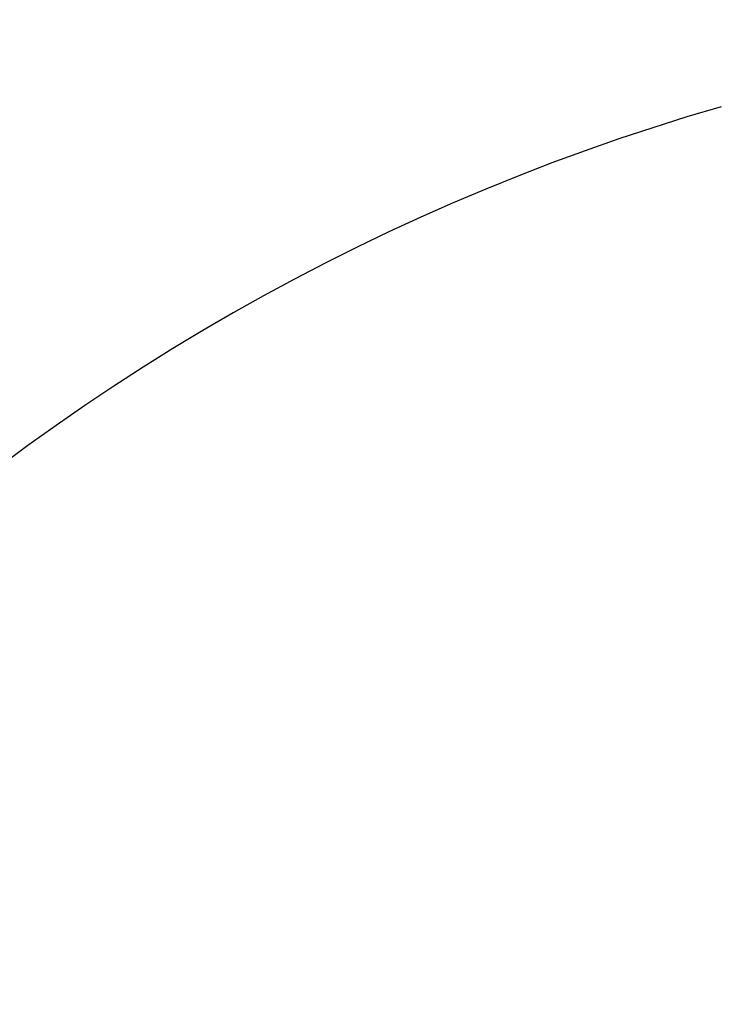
# Model space of a CAD drawing. Header units: millimetres. Extents: x 334 to 575, y 26 to 500.
# Tile 38 of 60: x 444.62 to 449.99, y 74.8 to 82.33. Entities that reach past the tile are written whole.
import ezdxf

# ---------------------------------------------------------------- set-up
doc = ezdxf.new("R2010")
doc.units = ezdxf.units.MM
doc.header["$LTSCALE"] = 47.498
doc.layers.get('0').update_dxf_attribs({"linetype": 'CONTINUOUS'})
doc.layers.add('KONSTR_EL', color=7, linetype='CONTINUOUS')

msp = doc.modelspace()

# ---------------------------------------------------------------- linework, layer by layer
at = {"color": 7, "linetype": 'CONTINUOUS'}
msp.add_arc((454.687, 65.3236), 95, 6.042328, 173.957672, dxfattribs=at)
at = {"layer": 'KONSTR_EL', "color": 4, "linetype": 'CONTINUOUS'}
for radius in [34, 27.2, 20.4]:
    msp.add_circle((454.687, 65.3236), radius, dxfattribs=at)
for start, end in [(180, 90), (106.04967, 163.95033)]:
    msp.add_arc((454.687, 65.3236), 17, start, end, dxfattribs=at)

doc.saveas('drawing.dxf')
